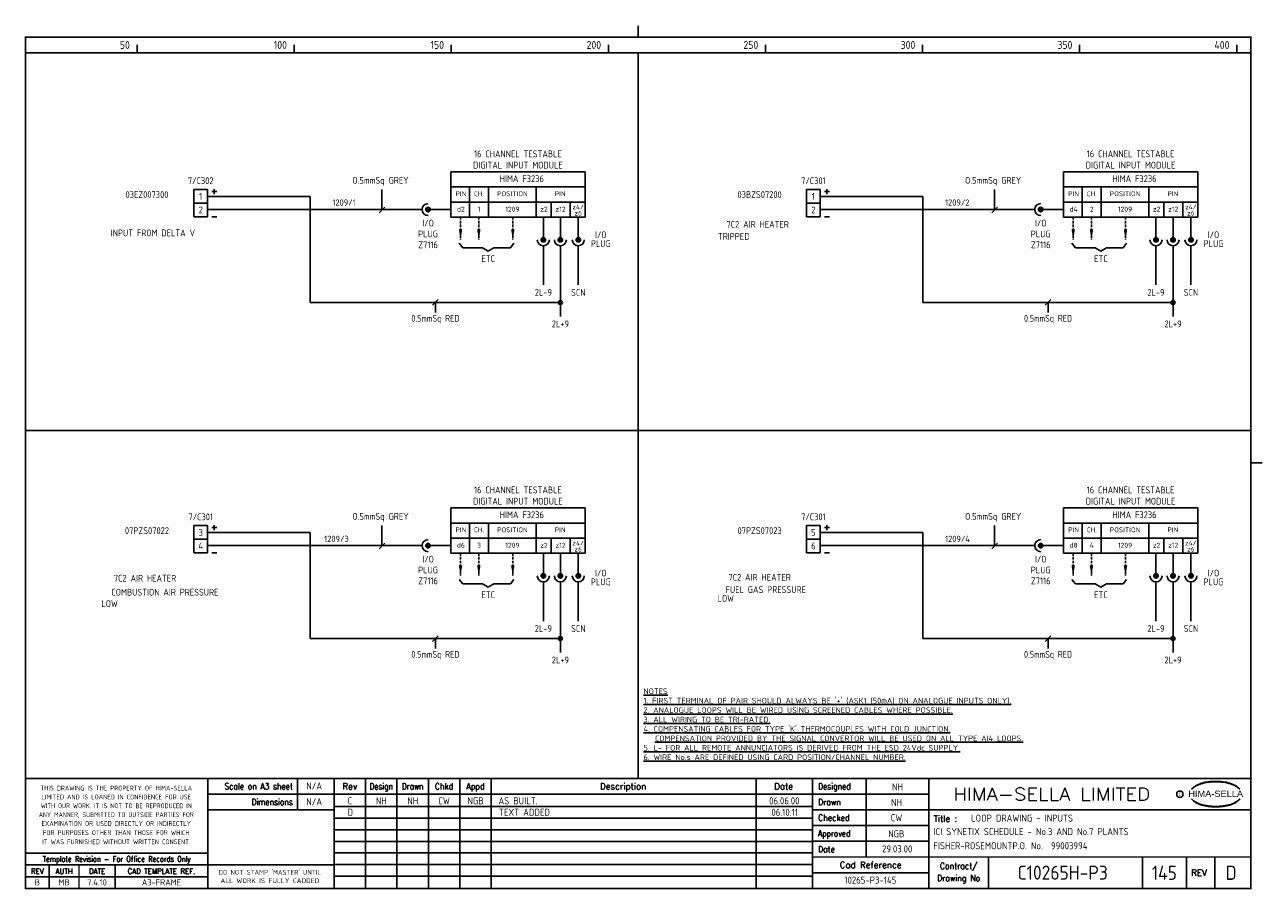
# Model space of a CAD drawing. Extents: x 14 to 408, y 0 to 275.
import ezdxf
from ezdxf.enums import TextEntityAlignment as Align

# ---------------------------------------------------------------- set-up
doc = ezdxf.new("R2010")
doc.units = 0
doc.header["$LTSCALE"] = 0.25
doc.header["$MEASUREMENT"] = 0
doc.linetypes.add('HIDDEN2', pattern=[4.7625, 3.175, -1.5875])
doc.layers.get('0').update_dxf_attribs({"color": 41, "linetype": 'CONTINUOUS'})
for name, color, linetype in [('00-DRG_FRAME', 12, 'CONTINUOUS'), ('01-DRAW', 7, 'CONTINUOUS'), ('051-TEXT', 2, 'CONTINUOUS'), ('117', 7, 'CONTINUOUS'), ('DIM', 3, 'CONTINUOUS')]:
    doc.layers.add(name, color=color, linetype=linetype)
doc.styles.add('ARIAL', font='arial.ttf', dxfattribs={"height": 2.5})
doc.styles.add('ISO', font='iso.shx')
doc.styles.add('ROMAND', font='ROMAND')

# ---------------------------------------------------------------- blocks, each defined once
blk = doc.blocks.new('A3-REVA')
at = {"layer": '051-TEXT', "style": 'ISO'}
for tag, p in [('DESIGNED', (292.01, 31.7)), ('A', (117.73, 27.28)), ('DES', (127.73, 27.28)), ('DRN', (137.73, 27.28)), ('CHKD', (147.73, 27.28)), ('APPD', (157.73, 27.28)), ('DATE', (256, 27.28)), ('DRAWN', (291.72, 26.77)), ('CHECKED', (291.72, 21.89)), ('APPD', (291.65, 16.79)), ('DATE', (291.92, 11.96))]:
    blk.add_attdef(tag, text='', height=2.25, dxfattribs=at).set_placement(p, align=Align.CENTER)
blk.add_attdef('DESCRIPTION', (165.03, 27.28), '', height=2.25, dxfattribs=at)
blk = doc.blocks.new('A3-REVB')
at = {"layer": '051-TEXT', "style": 'ISO'}
for tag, p in [('A', (124.85, -20.36)), ('DES', (134.85, -20.36)), ('DRN', (144.85, -20.36)), ('CHKD', (154.85, -20.36)), ('APPD', (164.85, -20.36)), ('DATE', (263.12, -20.36))]:
    blk.add_attdef(tag, text='', height=2.25, dxfattribs=at).set_placement(p, align=Align.CENTER)
blk.add_attdef('DESCRIPTION', (172.15, -20.36), '', height=2.25, dxfattribs=at)
blk = doc.blocks.new('A3-TITLE')
at = {"layer": '051-TEXT', "style": 'ISO'}
blk.add_attdef('TITLE_1', (315.46, 21.78), '', height=2.25, dxfattribs=at)
for tag, p in [('DRGNO', (376.96, 3.24)), ('REV.', (398.2, 3.24))]:
    blk.add_attdef(tag, text='', height=4.5, dxfattribs=at).set_placement(p, align=Align.CENTER)
blk = doc.blocks.new('A3-CONTRACT')
at = {"layer": '051-TEXT', "color": 41, "style": 'ISO'}
for tag, height, p in [('SCALE', 2.25, (106.71, 31.82)), ('DIMS', 2.25, (106.71, 26.8)), ('CAD-REF', 2.25, (283.73, 1.84)), ('CONTRACT', 4.5, (344.94, 3.1))]:
    blk.add_attdef(tag, text='', height=height, dxfattribs=at).set_placement(p, align=Align.CENTER)
for tag, p in [('TITLE_2', (303.86, 17.28)), ('TITLE_3', (303.79, 12.78))]:
    blk.add_attdef(tag, p, '', height=2.25, dxfattribs=at)
blk = doc.blocks.new('DOT')
for radius in [0.75, 0.65, 0.55, 0.45, 0.35, 0.25, 0.15, 0.05]:
    blk.add_circle((0, 0), radius)

msp = doc.modelspace()

# ---------------------------------------------------------------- linework, layer by layer
at = {"layer": '00-DRG_FRAME'}
for p, q in [((50, 266.5), (50, 269)), ((100, 266.5), (100, 269)), ((150, 266.5), (150, 269)), ((200, 266.5), (200, 269)), ((250, 266.5), (250, 269)), ((300, 266.5), (300, 269)), ((350, 266.5), (350, 269)), ((400, 266.5), (400, 269)), ((101.01, 35.5), (101.01, 25.5)), ((122.7, 35.5), (122.7, 0.5)), ((132.7, 0.5), (132.7, 35.5)), ((142.7, 0.5), (142.7, 35.5)), ((152.7, 35.5), (152.7, 0.5)), ((162.7, 35.5), (162.7, 0.5)), ((247, 35.5), (247, 0.5)), ((282, 35.5), (282, 10.5)), ((265, 30.5), (302, 30.5)), ((265, 26.59), (112.7, 26.59)), ((302, 25.5), (265, 25.5)), ((265, 22.89), (112.7, 22.89)), ((265, 20.5), (302, 20.5)), ((265, 19.19), (112.7, 19.19)), ((265, 15.49), (112.7, 15.49)), ((302, 15.5), (265, 15.5)), ((265, 11.79), (112.7, 11.79)), ((265, 8.09), (112.7, 8.09)), ((321, 10.5), (321, 0.5)), ((370, 10.5), (370, 0.5)), ((384, 0.5), (384, 10.5)), ((393, 10.5), (393, 0.5)), ((72.5, 4.25), (14.5, 4.25)), ((265, 4.39), (112.7, 4.39)), ((302, 5.5), (265, 5.5))]:
    msp.add_line(p, q, dxfattribs=at)
at = {"layer": '00-DRG_FRAME', "const_width": 0.5}
for points in [[(209.5, 271.5), (209.5, 275.18)], [(209.5, 271.5), (209.5, 275.18)], [(14.5, 266.5), (404.5, 266.5)], [(209.5, 35.5), (209.5, 266.5)], [(14.5, 146.31), (404.5, 146.31)], [(404.5, 136), (408.18, 136)], [(404.5, 35.5), (14.5, 35.5)], [(72.5, 0.5), (72.5, 35.5)], [(112.7, 0.5), (112.7, 35.5)], [(265, 35.5), (265, 0.5)], [(302, 0.5), (302, 35.5)], [(265, 30.5), (72.5, 30.5)], [(112.7, 25.5), (72.5, 25.5)], [(404.5, 25.5), (302, 25.5)], [(14.5, 11.75), (72.5, 11.75)], [(14.5, 8), (72.5, 8)], [(22, 0.5), (22, 8)], [(31.5, 0.5), (31.5, 8)], [(43, 0.5), (43, 8)], [(112.7, 8), (72.5, 8)], [(265, 10.5), (404.5, 10.5)]]:
    msp.add_lwpolyline(points, dxfattribs=at)
msp.add_lwpolyline([(14.5, 0.5), (404.5, 0.5), (404.5, 271.5), (14.5, 271.5)], close=True, dxfattribs=at)
at = {"layer": '00-DRG_FRAME', "color": 3}
msp.add_circle((381.88, 30.5), 1, dxfattribs=at)
for centre, radius, start, end in [((390.6, 26.83), 7.24, 106.0532, 133.5024), ((390.88, 27.01), 7.3, 130.419, 136.057), ((390.11, 28.1), 5.98, 122.244, 131.6154), ((389.75, 28.78), 5.21, 111.8206, 122.8668), ((391.78, 24.7), 9.76, 107.5931, 113.9452), ((393.1, 18.5), 15.94, 89.2698, 106.3911), ((392.1, 23.52), 10.99, 96.0146, 107.3203), ((393.29, 16.31), 18.28, 92.8917, 97.3734), ((393.24, 18.86), 15.73, 89.7805, 93.1738), ((393.36, 18.86), 15.73, 86.8262, 90.2195), ((393.51, 18.5), 15.94, 73.6089, 90.7302), ((393.31, 16.31), 18.28, 82.6266, 87.1083), ((394.51, 23.52), 10.99, 72.6797, 83.9854), ((394.83, 24.7), 9.76, 66.0548, 72.4069), ((396, 26.83), 7.24, 46.4976, 73.9468), ((396.85, 28.78), 5.21, 57.1332, 68.1794), ((396.49, 28.1), 5.98, 48.3846, 57.756), ((395.73, 27.01), 7.3, 43.943, 49.581), ((390.88, 34.04), 7.3, 223.943, 229.581), ((390.6, 34.23), 7.24, 226.4976, 253.9468), ((390.11, 32.96), 5.98, 228.3846, 237.756), ((389.75, 32.28), 5.21, 237.1332, 248.1794), ((396, 34.23), 7.24, 286.0532, 313.5024), ((396.85, 32.28), 5.21, 291.8206, 302.8668), ((396.49, 32.96), 5.98, 302.244, 311.6154), ((395.73, 34.04), 7.3, 310.419, 316.057), ((391.78, 36.36), 9.76, 246.0548, 252.4069), ((393.1, 42.56), 15.94, 253.6089, 270.7302), ((392.1, 37.54), 10.99, 252.6797, 263.9854), ((393.29, 44.75), 18.28, 262.6266, 267.1083), ((393.24, 42.19), 15.73, 266.8262, 270.2195), ((393.51, 42.56), 15.94, 269.2698, 286.3911), ((393.36, 42.19), 15.73, 269.7805, 273.1738), ((393.31, 44.75), 18.28, 272.8917, 277.3734), ((394.51, 37.54), 10.99, 276.0146, 287.3203), ((394.83, 36.36), 9.76, 287.5931, 293.9452)]:
    msp.add_arc(centre, radius, start, end, dxfattribs=at)
at = {"layer": '01-DRAW'}
for p, q in [((68.09, 222.97), (68.09, 214.33)), ((72.41, 222.97), (68.09, 222.97)), ((72.41, 214.33), (72.41, 222.97)), ((72.41, 220.81), (105.13, 220.81)), ((75.35, 222.33), (73.79, 222.33)), ((74.57, 223.1), (74.57, 221.55)), ((105.13, 187.04), (105.13, 220.81)), ((267.41, 222.97), (263.09, 222.97)), ((263.09, 222.97), (263.09, 214.33)), ((267.41, 214.33), (267.41, 222.97)), ((267.41, 220.81), (300.13, 220.81)), ((270.35, 222.33), (268.79, 222.33)), ((269.57, 223.1), (269.57, 221.55)), ((300.13, 187.04), (300.13, 220.81)), ((72.41, 218.65), (68.09, 218.65)), ((267.41, 218.65), (263.09, 218.65)), ((72.41, 214.33), (68.09, 214.33)), ((72.41, 214.33), (68.09, 214.33)), ((140.69, 216.6), (72.41, 216.6)), ((75.35, 214.33), (73.79, 214.33)), ((267.41, 214.33), (263.09, 214.33)), ((267.41, 214.33), (263.09, 214.33)), ((335.69, 216.6), (267.41, 216.6)), ((270.35, 214.33), (268.79, 214.33)), ((105.13, 187.04), (184.73, 187.04)), ((300.13, 187.04), (379.73, 187.04)), ((68.09, 116), (68.09, 107.36)), ((72.41, 116), (68.09, 116)), ((72.41, 107.36), (72.41, 116)), ((75.35, 115.35), (73.79, 115.35)), ((74.57, 116.12), (74.57, 114.57)), ((263.09, 116), (263.09, 107.36)), ((267.41, 116), (263.09, 116)), ((267.41, 107.36), (267.41, 116)), ((270.35, 115.35), (268.79, 115.35)), ((269.57, 116.12), (269.57, 114.57)), ((72.41, 111.68), (68.09, 111.68)), ((72.41, 113.84), (105.13, 113.84)), ((105.13, 80.06), (105.13, 113.84)), ((267.41, 111.68), (263.09, 111.68)), ((267.41, 113.84), (300.13, 113.84)), ((300.13, 80.06), (300.13, 113.84)), ((72.41, 107.36), (68.09, 107.36)), ((72.41, 107.36), (68.09, 107.36)), ((140.69, 109.62), (72.41, 109.62)), ((75.35, 107.36), (73.79, 107.36)), ((267.41, 107.36), (263.09, 107.36)), ((267.41, 107.36), (263.09, 107.36)), ((335.69, 109.62), (267.41, 109.62)), ((270.35, 107.36), (268.79, 107.36)), ((105.13, 80.06), (184.73, 80.06)), ((300.13, 80.06), (379.73, 80.06))]:
    msp.add_line(p, q, dxfattribs=at)
at = {"layer": '117'}
for p, q in [((149.81, 228.6), (149.81, 214.2)), ((192.61, 228.6), (149.81, 228.6)), ((192.61, 228.6), (192.61, 214.2)), ((387.61, 228.6), (344.81, 228.6)), ((344.81, 228.6), (344.81, 214.2)), ((387.61, 228.6), (387.61, 214.2)), ((192.61, 223.8), (149.81, 223.8)), ((155.81, 223.8), (155.81, 214.2)), ((161.81, 223.8), (161.81, 214.2)), ((177.01, 223.8), (177.01, 214.2)), ((387.61, 223.8), (344.81, 223.8)), ((350.81, 223.8), (350.81, 214.2)), ((356.81, 223.8), (356.81, 214.2)), ((372.01, 223.8), (372.01, 214.2)), ((192.61, 219), (149.81, 219)), ((181.81, 219), (181.81, 214.2)), ((187.81, 219), (187.81, 214.2)), ((387.61, 219), (344.81, 219)), ((376.81, 219), (376.81, 214.2)), ((382.81, 219), (382.81, 214.2)), ((149.81, 216.6), (142.61, 216.6)), ((192.61, 214.2), (149.81, 214.2)), ((179.3, 214.2), (179.3, 207)), ((184.73, 214.2), (184.73, 207)), ((190.42, 214.2), (190.42, 207)), ((344.81, 216.6), (337.61, 216.6)), ((387.61, 214.2), (344.81, 214.2)), ((374.3, 214.2), (374.3, 207)), ((379.73, 214.2), (379.73, 207)), ((385.42, 214.2), (385.42, 207)), ((152.55, 205.86), (153.63, 204.42)), ((169.95, 205.86), (168.87, 204.42)), ((179.3, 205.08), (179.3, 192.6)), ((184.73, 205.08), (184.73, 182.59)), ((190.42, 205.08), (190.42, 192.6)), ((347.55, 205.86), (348.63, 204.42)), ((364.95, 205.86), (363.87, 204.42)), ((374.3, 205.08), (374.3, 192.6)), ((379.73, 205.08), (379.73, 182.59)), ((385.42, 205.08), (385.42, 192.6)), ((153.63, 204.42), (159.95, 204.42)), ((159.95, 204.42), (161.75, 203.34)), ((163.55, 204.42), (161.75, 203.34)), ((168.87, 204.42), (163.55, 204.42)), ((348.63, 204.42), (354.95, 204.42)), ((354.95, 204.42), (356.75, 203.34)), ((358.55, 204.42), (356.75, 203.34)), ((363.87, 204.42), (358.55, 204.42)), ((192.61, 121.62), (149.81, 121.62)), ((149.81, 121.62), (149.81, 107.22)), ((192.61, 121.62), (192.61, 107.22)), ((344.81, 121.62), (344.81, 107.22)), ((387.61, 121.62), (344.81, 121.62)), ((387.61, 121.62), (387.61, 107.22)), ((192.61, 116.82), (149.81, 116.82)), ((155.81, 116.82), (155.81, 107.22)), ((161.81, 116.82), (161.81, 107.22)), ((177.01, 116.82), (177.01, 107.22)), ((387.61, 116.82), (344.81, 116.82)), ((350.81, 116.82), (350.81, 107.22)), ((356.81, 116.82), (356.81, 107.22)), ((372.01, 116.82), (372.01, 107.22)), ((192.61, 112.02), (149.81, 112.02)), ((181.81, 112.02), (181.81, 107.22)), ((187.81, 112.02), (187.81, 107.22)), ((387.61, 112.02), (344.81, 112.02)), ((376.81, 112.02), (376.81, 107.22)), ((382.81, 112.02), (382.81, 107.22)), ((149.81, 109.62), (142.61, 109.62)), ((192.61, 107.22), (149.81, 107.22)), ((179.3, 107.22), (179.3, 100.02)), ((184.73, 107.22), (184.73, 100.02)), ((190.42, 107.22), (190.42, 100.02)), ((344.81, 109.62), (337.61, 109.62)), ((387.61, 107.22), (344.81, 107.22)), ((374.3, 107.22), (374.3, 100.02)), ((379.73, 107.22), (379.73, 100.02)), ((385.42, 107.22), (385.42, 100.02)), ((152.55, 98.88), (153.63, 97.44)), ((169.95, 98.88), (168.87, 97.44)), ((347.55, 98.88), (348.63, 97.44)), ((364.95, 98.88), (363.87, 97.44)), ((153.63, 97.44), (159.95, 97.44)), ((159.95, 97.44), (161.75, 96.36)), ((163.55, 97.44), (161.75, 96.36)), ((168.87, 97.44), (163.55, 97.44)), ((179.3, 98.1), (179.3, 85.62)), ((184.73, 98.1), (184.73, 75.61)), ((190.42, 98.1), (190.42, 85.62)), ((348.63, 97.44), (354.95, 97.44)), ((354.95, 97.44), (356.75, 96.36)), ((358.55, 97.44), (356.75, 96.36)), ((363.87, 97.44), (358.55, 97.44)), ((374.3, 98.1), (374.3, 85.62)), ((379.73, 98.1), (379.73, 75.61)), ((385.42, 98.1), (385.42, 85.62))]:
    msp.add_line(p, q, dxfattribs=at)
at = {"layer": '117', "linetype": 'HIDDEN2'}
for p, q in [((152.95, 214.2), (152.95, 207)), ((158.77, 214.2), (158.77, 207)), ((169.59, 214.2), (169.59, 207)), ((347.95, 214.2), (347.95, 207)), ((353.77, 214.2), (353.77, 207)), ((364.59, 214.2), (364.59, 207)), ((152.95, 107.22), (152.95, 100.02)), ((158.77, 107.22), (158.77, 100.02)), ((169.59, 107.22), (169.59, 100.02)), ((347.95, 107.22), (347.95, 100.02)), ((353.77, 107.22), (353.77, 100.02)), ((364.59, 107.22), (364.59, 100.02))]:
    msp.add_line(p, q, dxfattribs=at)
at = {"layer": '117'}
for centre, radius in [((142.61, 216.6), 0.72), ((142.61, 216.6), 0.624), ((142.61, 216.6), 0.528), ((142.61, 216.6), 0.432), ((142.61, 216.6), 0.336), ((142.61, 216.6), 0.24), ((337.61, 216.6), 0.72), ((337.61, 216.6), 0.624), ((337.61, 216.6), 0.528), ((337.61, 216.6), 0.432), ((337.61, 216.6), 0.336), ((337.61, 216.6), 0.24), ((142.61, 216.6), 0.144), ((142.61, 216.6), 0.048), ((337.61, 216.6), 0.144), ((337.61, 216.6), 0.048), ((179.3, 207), 0.72), ((179.3, 207), 0.624), ((179.3, 207), 0.528), ((179.3, 207), 0.432), ((179.3, 207), 0.336), ((179.3, 207), 0.24), ((179.3, 207), 0.144), ((179.3, 207), 0.048), ((184.73, 207), 0.72), ((184.73, 207), 0.624), ((184.73, 207), 0.528), ((184.73, 207), 0.432), ((184.73, 207), 0.336), ((184.73, 207), 0.24), ((184.73, 207), 0.144), ((184.73, 207), 0.048), ((190.42, 207), 0.72), ((190.42, 207), 0.624), ((190.42, 207), 0.528), ((190.42, 207), 0.432), ((190.42, 207), 0.336), ((190.42, 207), 0.24), ((190.42, 207), 0.144), ((190.42, 207), 0.048), ((374.3, 207), 0.72), ((374.3, 207), 0.624), ((374.3, 207), 0.528), ((374.3, 207), 0.432), ((374.3, 207), 0.336), ((374.3, 207), 0.24), ((374.3, 207), 0.144), ((374.3, 207), 0.048), ((379.73, 207), 0.72), ((379.73, 207), 0.624), ((379.73, 207), 0.528), ((379.73, 207), 0.432), ((379.73, 207), 0.336), ((379.73, 207), 0.24), ((379.73, 207), 0.144), ((379.73, 207), 0.048), ((385.42, 207), 0.72), ((385.42, 207), 0.624), ((385.42, 207), 0.528), ((385.42, 207), 0.432), ((385.42, 207), 0.336), ((385.42, 207), 0.24), ((385.42, 207), 0.144), ((385.42, 207), 0.048), ((142.61, 109.62), 0.72), ((142.61, 109.62), 0.624), ((142.61, 109.62), 0.528), ((142.61, 109.62), 0.432), ((142.61, 109.62), 0.336), ((142.61, 109.62), 0.24), ((142.61, 109.62), 0.144), ((142.61, 109.62), 0.048), ((337.61, 109.62), 0.72), ((337.61, 109.62), 0.624), ((337.61, 109.62), 0.528), ((337.61, 109.62), 0.432), ((337.61, 109.62), 0.336), ((337.61, 109.62), 0.24), ((337.61, 109.62), 0.144), ((337.61, 109.62), 0.048), ((179.3, 100.02), 0.72), ((179.3, 100.02), 0.624), ((179.3, 100.02), 0.528), ((179.3, 100.02), 0.432), ((179.3, 100.02), 0.336), ((179.3, 100.02), 0.24), ((179.3, 100.02), 0.144), ((179.3, 100.02), 0.048), ((184.73, 100.02), 0.72), ((184.73, 100.02), 0.624), ((184.73, 100.02), 0.528), ((184.73, 100.02), 0.432), ((184.73, 100.02), 0.336), ((184.73, 100.02), 0.24), ((184.73, 100.02), 0.144), ((184.73, 100.02), 0.048), ((190.42, 100.02), 0.72), ((190.42, 100.02), 0.624), ((190.42, 100.02), 0.528), ((190.42, 100.02), 0.432), ((190.42, 100.02), 0.336), ((190.42, 100.02), 0.24), ((190.42, 100.02), 0.144), ((190.42, 100.02), 0.048), ((374.3, 100.02), 0.72), ((374.3, 100.02), 0.624), ((374.3, 100.02), 0.528), ((374.3, 100.02), 0.432), ((374.3, 100.02), 0.336), ((374.3, 100.02), 0.24), ((374.3, 100.02), 0.144), ((374.3, 100.02), 0.048), ((379.73, 100.02), 0.72), ((379.73, 100.02), 0.624), ((379.73, 100.02), 0.528), ((379.73, 100.02), 0.432), ((379.73, 100.02), 0.336), ((379.73, 100.02), 0.24), ((379.73, 100.02), 0.144), ((379.73, 100.02), 0.048), ((385.42, 100.02), 0.72), ((385.42, 100.02), 0.624), ((385.42, 100.02), 0.528), ((385.42, 100.02), 0.432), ((385.42, 100.02), 0.336), ((385.42, 100.02), 0.24), ((385.42, 100.02), 0.144), ((385.42, 100.02), 0.048)]:
    msp.add_circle(centre, radius, dxfattribs=at)
for centre, start, end in [((142.61, 216.6), 90, 270), ((337.61, 216.6), 90, 270), ((179.3, 207), 180, 0), ((184.73, 207), 180, 0), ((190.42, 207), 180, 0), ((374.3, 207), 180, 0), ((379.73, 207), 180, 0), ((385.42, 207), 180, 0), ((142.61, 109.62), 90, 270), ((337.61, 109.62), 90, 270), ((179.3, 100.02), 180, 0), ((184.73, 100.02), 180, 0), ((190.42, 100.02), 180, 0), ((374.3, 100.02), 180, 0), ((379.73, 100.02), 180, 0), ((385.42, 100.02), 180, 0)]:
    msp.add_arc(centre, 1.92, start, end, dxfattribs=at)
for points in [[(153.51, 210.36), (152.39, 210.36), (152.95, 207)], [(159.33, 210.36), (158.21, 210.36), (158.77, 207)], [(170.15, 210.36), (169.03, 210.36), (169.59, 207)], [(348.51, 210.36), (347.39, 210.36), (347.95, 207)], [(354.33, 210.36), (353.21, 210.36), (353.77, 207)], [(365.15, 210.36), (364.03, 210.36), (364.59, 207)], [(153.51, 103.38), (152.39, 103.38), (152.95, 100.02)], [(159.33, 103.38), (158.21, 103.38), (158.77, 100.02)], [(170.15, 103.38), (169.03, 103.38), (169.59, 100.02)], [(348.51, 103.38), (347.39, 103.38), (347.95, 100.02)], [(354.33, 103.38), (353.21, 103.38), (353.77, 100.02)], [(365.15, 103.38), (364.03, 103.38), (364.59, 100.02)]]:
    msp.add_solid(points, dxfattribs=at)
at = {"layer": 'DIM'}
for p, q in [((127.95, 216.49), (127.95, 223.04)), ((322.95, 216.49), (322.95, 223.04)), ((127.05, 215.59), (128.85, 217.39)), ((322.05, 215.59), (323.85, 217.39)), ((144.03, 186.14), (145.83, 187.94)), ((144.93, 183.85), (144.93, 187.04)), ((339.03, 186.14), (340.83, 187.94)), ((339.93, 183.85), (339.93, 187.04)), ((127.95, 109.52), (127.95, 116.06)), ((322.95, 109.52), (322.95, 116.06)), ((127.05, 108.62), (128.85, 110.42)), ((322.05, 108.62), (323.85, 110.42)), ((144.03, 79.16), (145.83, 80.96)), ((144.93, 76.87), (144.93, 80.06)), ((339.03, 79.16), (340.83, 80.96)), ((339.93, 76.87), (339.93, 80.06))]:
    msp.add_line(p, q, dxfattribs=at)

# ---------------------------------------------------------------- block references
at = {"layer": '00-DRG_FRAME'}
for name, p, values in [('A3-CONTRACT', (-0.35, 0.19), {'TITLE_2': 'ICI SYNETIX SCHEDULE - No.3 AND No.7 PLANTS', 'TITLE_3': 'FISHER-ROSEMOUNTP.O. No.  99003994', 'CAD-REF': '10265-P3-145', 'CONTRACT': 'C10265H-P3', 'SCALE': 'N/A', 'DIMS': 'N/A'}), ('A3-REVB', (-7, 43.98), {'A': 'D', 'DESCRIPTION': 'TEXT ADDED', 'DATE': '06.10.11'}), ('A3-TITLE', (0, 0), {'TITLE_1': 'LOOP DRAWING - INPUTS', 'DRGNO': '145', 'REV.': 'D'})]:
    msp.add_blockref(name, p, dxfattribs=at).add_auto_attribs(values)
ref = msp.add_blockref('A3-REVA', (0, 0), dxfattribs=at)
ref.add_attrib('A', 'C', dxfattribs={"layer": '051-TEXT', "height": 2.25, "style": 'ISO'}).set_placement((117.73, 27.28), align=Align.CENTER)
ref.add_attrib('DES', 'NH', dxfattribs={"layer": '051-TEXT', "height": 2.25, "style": 'ISO'}).set_placement((127.73, 27.28), align=Align.CENTER)
ref.add_attrib('DRN', 'NH', dxfattribs={"layer": '051-TEXT', "height": 2.25, "style": 'ISO'}).set_placement((137.73, 27.28), align=Align.CENTER)
ref.add_attrib('CHKD', 'CW', dxfattribs={"layer": '051-TEXT', "height": 2.25, "style": 'ISO'}).set_placement((147.73, 27.28), align=Align.CENTER)
ref.add_attrib('APPD', 'NGB', dxfattribs={"layer": '051-TEXT', "height": 2.25, "style": 'ISO'}).set_placement((157.73, 27.28), align=Align.CENTER)
ref.add_attrib('DESCRIPTION', 'AS BUILT.', (165.03, 27.28), dxfattribs={"layer": '051-TEXT', "height": 2.25, "style": 'ISO'})
ref.add_attrib('DATE', '06.06.00', dxfattribs={"layer": '051-TEXT', "height": 2.25, "style": 'ISO'}).set_placement((256, 27.28), align=Align.CENTER)
ref.add_attrib('DESIGNED', 'NH', dxfattribs={"layer": '051-TEXT', "height": 2.25, "style": 'ISO'}).set_placement((292.01, 31.7), align=Align.CENTER)
ref.add_attrib('DRAWN', 'NH', dxfattribs={"layer": '051-TEXT', "height": 2.25, "style": 'ISO'}).set_placement((291.72, 26.77), align=Align.CENTER)
ref.add_attrib('CHECKED', 'CW', dxfattribs={"layer": '051-TEXT', "height": 2.25, "style": 'ISO'}).set_placement((291.72, 21.89), align=Align.CENTER)
ref.add_attrib('APPD', 'NGB', dxfattribs={"layer": '051-TEXT', "height": 2.25, "style": 'ISO'}).set_placement((291.65, 16.79), align=Align.CENTER)
ref.add_attrib('DATE', '29.03.00', dxfattribs={"layer": '051-TEXT', "height": 2.25, "style": 'ISO'}).set_placement((291.92, 11.96), align=Align.CENTER)
at = {"layer": '01-DRAW', "xscale": 0.8639999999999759, "yscale": 0.8639999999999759, "zscale": 0.8639999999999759}
for p in [(184.73, 187.04), (379.73, 187.04), (184.73, 80.06), (379.73, 80.06)]:
    msp.add_blockref('DOT', p, dxfattribs=at)

# ---------------------------------------------------------------- texts
at = {"layer": '00-DRG_FRAME', "style": 'ISO'}
for s, p in [('50', (47.69, 267.75)), ('100', (97.69, 267.75)), ('150', (147.69, 267.75)), ('200', (197.69, 267.75)), ('250', (247.69, 267.75)), ('300', (297.69, 267.75)), ('350', (347.69, 267.75)), ('400', (397.69, 267.75))]:
    msp.add_text(s, height=2.5, dxfattribs=at).set_placement(p, align=Align.RIGHT)
at = {"layer": '00-DRG_FRAME', "color": 3, "style": 'ISO'}
for s, width, p in [('THIS DRAWING IS THE PROPERTY OF HIMA-SELLA', 0.9, (43.36, 32.44)), ("DO NOT STAMP 'MASTER' UNTIL", 0.95, (92.25, 5.79))]:
    msp.add_text(s, height=1.53, dxfattribs=dict(at, width=width)).set_placement(p, align=Align.MIDDLE)
at = {"layer": '00-DRG_FRAME', "color": 4, "style": 'ROMAND', "width": 0.87}
for s, p in [('Scale on A3 sheet', (99.54, 32)), ('Dimensions', (99.54, 27.01))]:
    msp.add_text(s, height=2, dxfattribs=at).set_placement(p, align=Align.RIGHT)
at = {"layer": '00-DRG_FRAME', "color": 4, "style": 'ROMAND'}
for s, p in [('Rev', (117.7, 32)), ('Description', (204.69, 32)), ('Date', (255.79, 32))]:
    msp.add_text(s, height=2, dxfattribs=at).set_placement(p, align=Align.CENTER)
for s, width, p in [('Design', 0.85, (127.7, 32)), ('Drawn', 0.85, (137.7, 32)), ('Chkd', 0.9, (147.7, 32)), ('Appd', 0.9, (157.7, 32))]:
    msp.add_text(s, height=2, dxfattribs=dict(at, width=width)).set_placement(p, align=Align.CENTER)
for s, width, p in [('Designed', 0.87, (266.75, 32)), ('Drawn', 0.9, (266.75, 27)), ('Checked', 0.9, (266.75, 22)), ('Approved', 0.85, (266.75, 17)), ('Date', 0.9, (266.75, 12))]:
    msp.add_text(s, height=2, dxfattribs=dict(at, width=width)).set_placement(p)
at = {"layer": '00-DRG_FRAME', "style": 'ROMAND', "width": 1.15}
msp.add_text('HIMA-SELLA LIMITED', height=4, dxfattribs=at).set_placement((341.1, 30.5), align=Align.MIDDLE)
at = {"layer": '00-DRG_FRAME', "style": 'ARIAL', "width": 1.05}
msp.add_text('HIMA-SELLA', height=2, dxfattribs=at).set_placement((393.3, 29.63), align=Align.CENTER)
at = {"layer": '00-DRG_FRAME', "color": 3, "style": 'ISO'}
for s, width, p in [('LIMITED AND IS LOANED IN CONFIDENCE FOR USE', 0.9, (43.36, 29.62)), ('WITH OUR WORK. IT IS NOT TO BE REPRODUCED IN', 0.87, (43.36, 26.81)), ('ANY MANNER, SUBMITTED TO OUTSIDE PARTIES FOR', 0.87, (43.36, 23.99)), ('EXAMINATION OR USED DIRECTLY OR INDIRECTLY', 0.9, (43.36, 21.18)), ('IT WAS FURNISHED WITHOUT WRITTEN CONSENT.', 0.9, (43.36, 15.35)), ('FOR PURPOSES OTHER THAN THOSE FOR WHICH', 0.9, (43.36, 18.27))]:
    msp.add_text(s, height=1.53, dxfattribs=dict(at, width=width)).set_placement(p, align=Align.MIDDLE_CENTER)
at = {"layer": '00-DRG_FRAME', "color": 3, "style": 'ISO', "width": 0.9}
msp.add_text('C', height=1, dxfattribs=at).set_placement((381.84, 30), align=Align.CENTER)
at = {"layer": '00-DRG_FRAME', "color": 4, "style": 'ROMAND'}
msp.add_text('Title :', height=2, dxfattribs=at).set_placement((303.5, 21.75))
for s, height, width, p in [('Template Revision - For Office Records Only', 1.8, 0.85, (43.5, 9.62)), ('Contract/', 2, 0.9, (311.5, 7.5)), ('REV', 1.8, 0.9, (18.25, 6)), ('AUTH', 1.8, 0.9, (26.75, 6)), ('DATE', 1.8, 0.9, (37.25, 6)), ('CAD TEMPLATE REF.', 1.8, 0.9, (57.75, 6)), ('Drawing No', 2, 0.9, (311.5, 3.5))]:
    msp.add_text(s, height=height, dxfattribs=dict(at, width=width)).set_placement(p, align=Align.MIDDLE)
for s, p in [('Cad Reference', (283.5, 8)), ('REV', (388, 5.5))]:
    msp.add_text(s, height=2, dxfattribs=at).set_placement(p, align=Align.MIDDLE)
at = {"layer": '00-DRG_FRAME', "color": 41, "style": 'ISO'}
for s, p in [('B', (18.25, 1.45)), ('MB', (26.75, 1.45)), ('7.4.10', (37.25, 1.45)), ('A3-FRAME', (57.75, 1.45))]:
    msp.add_text(s, height=2, dxfattribs=at).set_placement(p, align=Align.CENTER)
at = {"layer": '00-DRG_FRAME', "color": 3, "style": 'ISO'}
msp.add_text('ALL WORK IS FULLY CADDED', height=1.53, dxfattribs=at).set_placement((92.25, 2.98), align=Align.MIDDLE_CENTER)
at = {"layer": '01-DRAW', "style": 'ISO'}
for s, height, p in [('16 CHANNEL TESTABLE', 2.16, (171.21, 233.26)), ('16 CHANNEL TESTABLE', 2.16, (366.21, 233.26)), ('DIGITAL INPUT MODULE', 2.16, (171.21, 229.66)), ('DIGITAL INPUT MODULE', 2.16, (366.21, 229.66)), ('7/C302', 2.16, (70.25, 224.7)), ('O.5mmSq GREY', 2.16, (127.5, 224.84)), ('HIMA F3236', 2.16, (172.46, 225.36)), ('7/C301', 2.16, (265.25, 224.7)), ('O.5mmSq GREY', 2.16, (322.5, 224.84)), ('HIMA F3236', 2.16, (367.46, 225.36)), ('03EZ007300', 2.16, (53.14, 220.31)), ('1', 2.16, (70.25, 219.73)), ('PIN', 1.555, (153.06, 220.86)), ('CH.', 1.555, (158.85, 220.86)), ('POSITION', 1.555, (169.45, 220.86)), ('PIN', 1.555, (184.65, 220.86)), ('03BZS07200', 2.16, (248.14, 220.31)), ('1', 2.16, (265.25, 219.73)), ('PIN', 1.555, (348.06, 220.86)), ('CH.', 1.555, (353.85, 220.86)), ('POSITION', 1.555, (364.45, 220.86)), ('PIN', 1.555, (379.65, 220.86)), ('2', 2.16, (70.25, 215.41)), ('d2', 1.555, (153.06, 215.96)), ('1', 1.56, (158.85, 215.96)), ('1209', 1.555, (169.45, 215.96)), ('z2', 1.555, (179.51, 215.96)), ('z12', 1.555, (184.78, 215.96)), ('z4/', 1.54, (190.39, 216.69)), ('2', 2.16, (265.25, 215.41)), ('d4', 1.555, (348.06, 215.96)), ('2', 1.56, (353.85, 215.96)), ('1209', 1.555, (364.45, 215.96)), ('z2', 1.555, (374.51, 215.96)), ('z12', 1.555, (379.78, 215.96)), ('z4/', 1.54, (385.39, 216.69)), ('I/O', 2.16, (142.61, 211.22)), ('z6', 1.54, (190.39, 214.7)), ('7C2 AIR HEATER ', 2.16, (248.14, 210.8)), ('I/O', 2.16, (337.61, 211.22)), ('z6', 1.54, (385.39, 214.7)), ('INPUT FROM DELTA V', 2.16, (55.03, 208.1)), ('PLUG', 2.16, (142.61, 207.77)), ('I/O', 2.16, (197.59, 207.49)), ('TRIPPED', 2.16, (239.9, 206.96)), ('PLUG', 2.16, (337.61, 207.77)), ('I/O', 2.16, (392.59, 207.49)), ('Z7116', 2.16, (142.61, 204.31)), ('PLUG', 2.16, (197.59, 204.7)), ('Z7116', 2.16, (337.61, 204.31)), ('PLUG', 2.16, (392.59, 204.7)), ('ETC', 2.16, (161.75, 199.88)), ('ETC', 2.16, (356.75, 199.88)), ('2L-9', 2.16, (179.3, 189.14)), ('SCN', 2.16, (190.42, 189.14)), ('2L-9', 2.16, (374.3, 189.14)), ('SCN', 2.16, (385.42, 189.14)), ('2L+9', 2.16, (184.73, 179.14)), ('2L+9', 2.16, (379.73, 179.14)), ('16 CHANNEL TESTABLE', 2.16, (171.21, 126.29)), ('16 CHANNEL TESTABLE', 2.16, (366.21, 126.29)), ('DIGITAL INPUT MODULE', 2.16, (171.21, 122.69)), ('DIGITAL INPUT MODULE', 2.16, (366.21, 122.69)), ('7/C301', 2.16, (70.25, 117.72)), ('O.5mmSq GREY', 2.16, (127.5, 117.86)), ('HIMA F3236', 2.16, (172.46, 118.38)), ('7/C301', 2.16, (265.25, 117.72)), ('O.5mmSq GREY', 2.16, (322.5, 117.86)), ('HIMA F3236', 2.16, (367.46, 118.38)), ('07PZS07022', 2.16, (53.14, 113.33)), ('3', 2.16, (70.25, 112.76)), ('PIN', 1.555, (153.06, 113.88)), ('CH.', 1.555, (158.85, 113.88)), ('POSITION', 1.555, (169.45, 113.88)), ('PIN', 1.555, (184.65, 113.88)), ('07PZS07023', 2.16, (248.14, 113.33)), ('5', 2.16, (265.25, 112.76)), ('PIN', 1.555, (348.06, 113.88)), ('CH.', 1.555, (353.85, 113.88)), ('POSITION', 1.555, (364.45, 113.88)), ('PIN', 1.555, (379.65, 113.88)), ('4', 2.16, (70.25, 108.44)), ('d6', 1.555, (153.06, 108.98)), ('3', 1.56, (158.85, 108.98)), ('1209', 1.555, (169.45, 108.98)), ('z2', 1.555, (179.51, 108.98)), ('z12', 1.555, (184.78, 108.98)), ('z4/', 1.54, (190.39, 109.71)), ('6', 2.16, (265.25, 108.44)), ('d8', 1.555, (348.06, 108.98)), ('4', 1.56, (353.85, 108.98)), ('1209', 1.555, (364.45, 108.98)), ('z2', 1.555, (374.51, 108.98)), ('z12', 1.555, (379.78, 108.98)), ('z4/', 1.54, (385.39, 109.71)), ('I/O', 2.16, (142.61, 104.24)), ('z6', 1.54, (190.39, 107.72)), ('I/O', 2.16, (337.61, 104.24)), ('z6', 1.54, (385.39, 107.72)), ('PLUG', 2.16, (142.61, 100.79)), ('PLUG', 2.16, (337.61, 100.79)), ('7C2 AIR HEATER ', 2.16, (53.14, 98.17)), ('Z7116', 2.16, (142.61, 97.33)), ('PLUG', 2.16, (197.59, 97.02)), ('I/O', 2.16, (197.59, 99.81)), ('7C2 AIR HEATER', 2.16, (248.14, 98.46)), ('Z7116', 2.16, (337.61, 97.33)), ('PLUG', 2.16, (392.59, 97.02)), ('I/O', 2.16, (392.59, 99.81)), ('COMBUSTION AIR PRESSURE', 2.16, (58.86, 93.72)), ('ETC', 2.16, (161.75, 92.9)), ('FUEL GAS PRESSURE', 2.16, (250.09, 94.56)), ('ETC', 2.16, (356.75, 92.9)), ('LOW', 2.16, (41.24, 90.08)), ('LOW', 2.16, (237.36, 91.76)), ('2L-9', 2.16, (179.3, 82.16)), ('SCN', 2.16, (190.42, 82.16)), ('2L-9', 2.16, (374.3, 82.16)), ('SCN', 2.16, (385.42, 82.16)), ('2L+9', 2.16, (184.73, 72.16)), ('2L+9', 2.16, (379.73, 72.16))]:
    msp.add_text(s, height=height, dxfattribs=at).set_placement(p, align=Align.CENTER)
at = {"layer": '01-DRAW', "style": 'ISO', "width": 0.85}
for p in [(144.93, 180.91), (339.93, 180.91), (144.93, 73.93), (339.93, 73.93)]:
    msp.add_text('0.5mmSq RED', height=2.16, dxfattribs=at).set_placement(p, align=Align.CENTER)
at = {"layer": '01-DRAW', "insert": (211.18, 64.18), "char_height": 1.8, "width": 133.8261, "attachment_point": 1, "style": 'ISO'}
msp.add_mtext("{\\Fiso.shx;\\LNOTES\\P1. FIRST TERMINAL OF PAIR SHOULD ALWAYS BE '+' (ASK1 (50mA) ON ANALOGUE INPUTS ONLY).\\P2. ANALOGUE LOOPS WILL BE WIRED USING SCREENED CABLES WHERE POSSIBLE.\\P3. ALL WIRING TO BE TRI-RATED.\\P4. COMPENSATING CABLES FOR TYPE 'K' THERMOCOUPLES WITH COLD JUNCTION.\\P   COMPENSATION PROVIDED BY THE SIGNAL CONVERTOR WILL BE USED ON ALL TYPE AI4 LOOPS.\\P5. L- FOR ALL REMOTE ANNUNCIATORS IS DERIVED FROM THE ESD 24Vdc SUPPLY.\\P6. WIRE No.s ARE DEFINED USING CARD POSITION/CHANNEL NUMBER.}", dxfattribs=at)
at = {"layer": 'DIM', "style": 'ISO'}
for s, p in [('1209/1', (112.14, 217.83)), ('1209/2', (307.14, 217.83)), ('1209/3', (109.54, 110.77)), ('1209/4', (307.14, 110.77))]:
    msp.add_text(s, height=2, dxfattribs=at).set_placement(p)

doc.saveas('drawing.dxf')
